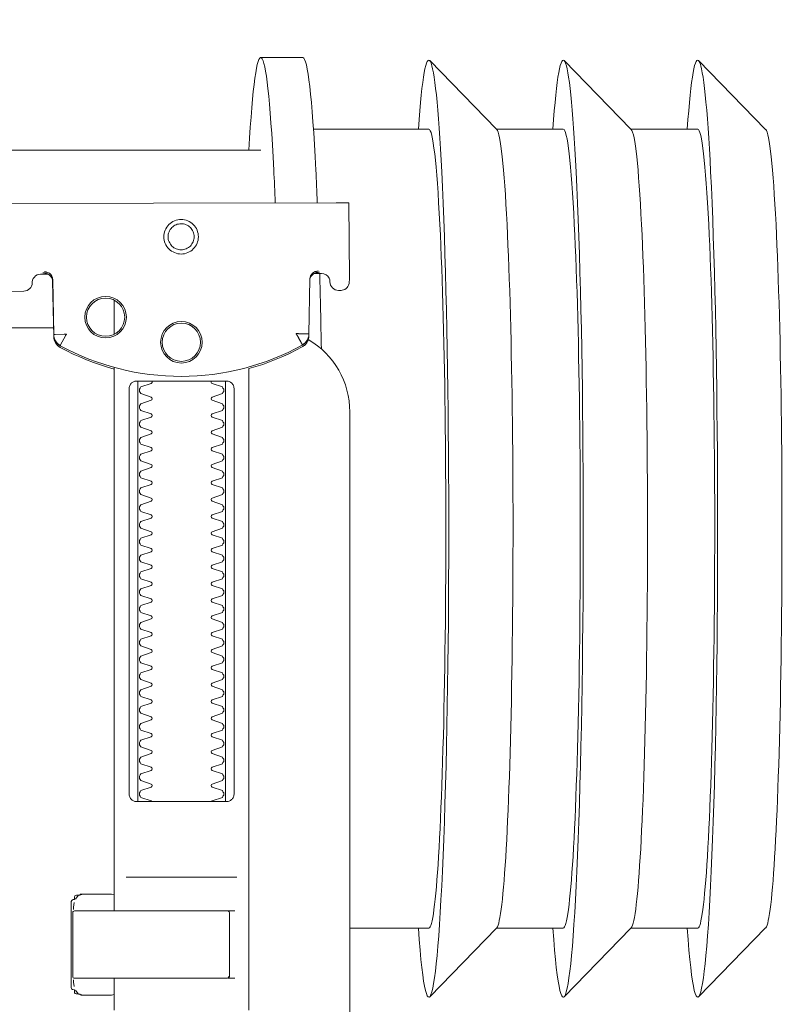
# Model space of a CAD drawing. Header units: millimetres. Extents: x -1893473 to 1546619, y -568027 to 942944.
# Tile 188 of 256: x 169673 to 169763, y -495802 to -495685. Entities that reach past the tile are written whole.
import ezdxf
from ezdxf.enums import TextEntityAlignment as Align

# ---------------------------------------------------------------- set-up
doc = ezdxf.new("R2010")
doc.units = ezdxf.units.MM
doc.header["$LTSCALE"] = 0.2
doc.layers.get('0').update_dxf_attribs({"lineweight": 0})
for name, color, linetype, lineweight in [('!! 0_Opis_pom', 9, 'Continuous', 13), ('!! 1_OPIS POM NOWE', 140, 'Continuous', 5), ('P-Opis nadproża', 150, 'Continuous', 9)]:
    doc.layers.add(name, color=color, linetype=linetype, lineweight=lineweight)
doc.layers.add('!!_@ wypos sanit nd', color=7, linetype='Continuous', lineweight=0, plot=False)
doc.styles.add('ARIAL', font='tahoma.ttf')

# ---------------------------------------------------------------- blocks, each defined once
blk = doc.blocks.new('A$C4ebe9e89')
for points in [[(-0.24944, 0.17326), (-0.24147, 0.18145)], [(-0.24136, 0.17331), (-0.23341, 0.17331), (-0.22548, 0.18145)], [(-0.22538, 0.17331), (-0.21743, 0.17331), (-0.2095, 0.18145)], [(-0.18941, 0.18181), (-0.19441, 0.18181)], [(-0.19567, 0.17331), (-0.20939, 0.17331)], [(-0.18941, 0.17081), (-0.04454, 0.17081), (-0.04035, 0.17071), (-0.03616, 0.17042), (-0.032, 0.16993), (-0.02786, 0.16925), (-0.02376, 0.16837), (-0.0197, 0.16731), (-0.0157, 0.16606), (-0.01176, 0.16462), (-0.00789, 0.163), (-0.0041, 0.1612), (-0.0004, 0.15923), (0.0032, 0.15708), (0.00671, 0.15478), (0.0101, 0.1523), (0.01337, 0.14968)], [(-0.19839, 0.16455), (-0.11148, 0.16437)], [(-0.19593, 0.15629), (-0.19608, 0.15629), (-0.19638, 0.15629), (-0.19593, 0.1562), (-0.19577, 0.15614), (-0.19563, 0.15605), (-0.19551, 0.15594), (-0.1954, 0.15581), (-0.19532, 0.15567), (-0.19526, 0.15551), (-0.19523, 0.15535)], [(-0.16479, 0.14865), (-0.16466, 0.1552), (-0.16464, 0.15536), (-0.1646, 0.15551), (-0.16454, 0.15566), (-0.16445, 0.15579), (-0.16435, 0.15591), (-0.16422, 0.15601), (-0.16408, 0.15609), (-0.16394, 0.15614), (-0.16348, 0.15622), (-0.1638, 0.15623), (-0.16395, 0.15623)], [(-0.172, 0.15297), (-0.172, 0.14892)], [(-0.172, 0.06856), (-0.172, 0.07236)], [(0.16493, 0.14968), (-0.16477, 0.14968)], [(-0.172, 0.14497), (-0.172, 0.08036)], [(-0.1852, 0.14236), (-0.1852, 0.09436)], [(-0.1748, 0.09436), (-0.1748, 0.14236)], [(-0.17342, 0.08436), (-0.18658, 0.08436)], [(-0.172, 0.0823), (-0.17167, 0.08236), (-0.1682, 0.08236), (-0.16809, 0.08236), (-0.16798, 0.08234), (-0.16789, 0.08225), (-0.16779, 0.08224), (-0.16762, 0.08223), (-0.16752, 0.08223), (-0.16741, 0.08221), (-0.1673, 0.08214), (-0.16725, 0.082), (-0.16725, 0.08174), (-0.16711, 0.08172), (-0.16701, 0.08168), (-0.16693, 0.08162), (-0.16687, 0.08148), (-0.16687, 0.07124), (-0.16691, 0.07111), (-0.16701, 0.07103), (-0.16725, 0.07098), (-0.16725, 0.07071), (-0.16728, 0.07061), (-0.16735, 0.07054), (-0.16746, 0.0705), (-0.16762, 0.07049), (-0.16775, 0.07048), (-0.16789, 0.07046), (-0.16797, 0.07039), (-0.16807, 0.07036), (-0.1682, 0.07036), (-0.17167, 0.07036), (-0.172, 0.07041)], [(-0.16829, 0.08235), (-0.16772, 0.08221), (-0.16738, 0.08176)], [(-0.16723, 0.08135), (-0.16714, 0.08082), (-0.16713, 0.08055)], [(-0.18633, 0.08036), (-0.17526, 0.08036), (-0.17367, 0.08036)], [(-0.24944, 0.07835), (-0.24147, 0.07016)], [(-0.24136, 0.07831), (-0.23341, 0.07831), (-0.22548, 0.07016)], [(-0.22538, 0.07831), (-0.21743, 0.07831), (-0.2095, 0.07016)], [(-0.2, 0.07831), (-0.20939, 0.07831)], [(-0.18633, 0.07236), (-0.1855, 0.07236), (-0.18567, 0.07246), (-0.1857, 0.07256)], [(-0.16713, 0.07216), (-0.16714, 0.0719), (-0.16723, 0.07137)], [(-0.16738, 0.07096), (-0.16772, 0.07051), (-0.16829, 0.07036)]]:
    blk.add_lwpolyline(points)
for points in [[(-0.19989, 0.16454), (-0.19995, 0.15554, 0.009369), (-0.19993, 0.15511), (-0.19991, 0.15494), (-0.19986, 0.15477), (-0.19978, 0.15461), (-0.19968, 0.15447), (-0.19955, 0.15435), (-0.1994, 0.15426), (-0.19924, 0.15419), (-0.19907, 0.15415), (-0.19895, 0.15414), (-0.1988, 0.15414)], [(-0.16412, 0.15607), (-0.16324, 0.15607), (-0.16303, 0.15604), (-0.16282, 0.15598), (-0.16264, 0.15587), (-0.16249, 0.15572), (-0.16236, 0.15555), (-0.16228, 0.15535), (-0.16224, 0.15515, 0.002299), (-0.16224, 0.15503, 0.40455), (-0.16124, 0.15406), (-0.11145, 0.15396)], [(-0.19576, 0.15613), (-0.19665, 0.15613, 0.282591), (-0.19753, 0.15558), (-0.19757, 0.15549), (-0.19761, 0.15538), (-0.19763, 0.15529), (-0.19764, 0.15514, -0.415352), (-0.19864, 0.15414)], [(-0.19623, 0.15644), (-0.19587, 0.15638), (-0.19555, 0.15617), (-0.19533, 0.15585), (-0.19523, 0.1555), (-0.19513, 0.14894), (-0.19513, 0.14888, 0.265347), (-0.19435, 0.14762, 0.125711), (-0.17997, 0.14391, 0.125711), (-0.16558, 0.14756, 0.26954), (-0.16479, 0.14885), (-0.16467, 0.1554), (-0.16464, 0.15562), (-0.16456, 0.15583), (-0.16444, 0.15601), (-0.16428, 0.15617), (-0.16409, 0.15628), (-0.16388, 0.15635), (-0.16368, 0.15638)], [(-0.19512, 0.14869), (-0.19511, 0.1485), (-0.19509, 0.1484), (-0.19506, 0.1483), (-0.19503, 0.1482), (-0.19498, 0.1481), (-0.19493, 0.148), (-0.19488, 0.14791), (-0.19482, 0.14782), (-0.19475, 0.14774), (-0.19467, 0.14766), (-0.1946, 0.14759), (-0.19451, 0.14753), (-0.19443, 0.14747), (-0.19434, 0.14742), (-0.19358, 0.14701), (-0.19281, 0.14663), (-0.19203, 0.14628), (-0.19124, 0.14594), (-0.19044, 0.14563), (-0.18964, 0.14534), (-0.18882, 0.14507), (-0.188, 0.14483), (-0.188, 0.06856, 0.414214)], [(-0.15993, 0.04968), (-0.17248, 0.04968, 0.405519), (-0.172, 0.05018), (-0.172, 0.05088, 0.414214), (-0.1725, 0.05138), (-0.1875, 0.05138, 0.414214), (-0.188, 0.05088), (-0.188, 0.05018, 0.405519), (-0.18751, 0.04968), (-0.19, 0.04968, -0.414214), (-0.2, 0.05968), (-0.2, 0.13968, -0.266001), (-0.19506, 0.1483)], [(-0.172, 0.14478), (-0.17117, 0.14502), (-0.17034, 0.14528), (-0.16952, 0.14557), (-0.16871, 0.14588), (-0.16791, 0.14622), (-0.16712, 0.14657), (-0.16635, 0.14695), (-0.16558, 0.14736), (-0.16557, 0.14736, 0.269546), (-0.16479, 0.14865)], [(-0.18353, 0.09336, 0.182836), (-0.18364, 0.09345), (-0.18485, 0.09386, 0.050055), (-0.185, 0.09412), (-0.185, 0.0944, 0.050055), (-0.18485, 0.09466), (-0.18364, 0.09507, 0.719897), (-0.18364, 0.09545), (-0.18485, 0.09586, 0.050055), (-0.185, 0.09612), (-0.185, 0.0964, 0.050055), (-0.18485, 0.09666), (-0.18364, 0.09707, 0.719897), (-0.18364, 0.09745), (-0.18485, 0.09786, 0.050055), (-0.185, 0.09812), (-0.185, 0.0984, 0.050055), (-0.18485, 0.09866), (-0.18364, 0.09907, 0.719897), (-0.18364, 0.09945), (-0.18485, 0.09986, 0.050055), (-0.185, 0.10012), (-0.185, 0.1004, 0.050055), (-0.18485, 0.10066), (-0.18364, 0.10107, 0.719897), (-0.18364, 0.10145), (-0.18485, 0.10186, 0.050055), (-0.185, 0.10212), (-0.185, 0.1024, 0.050055), (-0.18485, 0.10266), (-0.18364, 0.10307, 0.719897), (-0.18364, 0.10345), (-0.18485, 0.10386, 0.050055), (-0.185, 0.10412), (-0.185, 0.1044, 0.050055), (-0.18485, 0.10466), (-0.18364, 0.10507, 0.719897), (-0.18364, 0.10545), (-0.18485, 0.10586, 0.050055), (-0.185, 0.10612), (-0.185, 0.1064, 0.050055), (-0.18485, 0.10666), (-0.18364, 0.10707, 0.719897), (-0.18364, 0.10745), (-0.18485, 0.10786, 0.050055), (-0.185, 0.10812), (-0.185, 0.1084, 0.050055), (-0.18485, 0.10866), (-0.18364, 0.10907, 0.719897), (-0.18364, 0.10945), (-0.18485, 0.10986, 0.050055), (-0.185, 0.11012), (-0.185, 0.1104, 0.050055), (-0.18485, 0.11066), (-0.18364, 0.11107, 0.719897), (-0.18364, 0.11145), (-0.18485, 0.11186, 0.050055), (-0.185, 0.11212), (-0.185, 0.1124, 0.050055), (-0.18485, 0.11266), (-0.18364, 0.11307, 0.719897), (-0.18364, 0.11345), (-0.18485, 0.11386, 0.050055), (-0.185, 0.11412), (-0.185, 0.1144, 0.050055), (-0.18485, 0.11466), (-0.18364, 0.11507, 0.719897), (-0.18364, 0.11545), (-0.18485, 0.11586, 0.050055), (-0.185, 0.11612), (-0.185, 0.1164, 0.050055), (-0.18485, 0.11666), (-0.18364, 0.11707, 0.719897), (-0.18364, 0.11745), (-0.18485, 0.11786, 0.050055), (-0.185, 0.11812), (-0.185, 0.1184, 0.050055), (-0.18485, 0.11866), (-0.18364, 0.11907, 0.719897), (-0.18364, 0.11945), (-0.18485, 0.11986, 0.050055), (-0.185, 0.12012), (-0.185, 0.1204, 0.050055), (-0.18485, 0.12066), (-0.18364, 0.12107, 0.719897), (-0.18364, 0.12145), (-0.18485, 0.12186, 0.050055), (-0.185, 0.12212), (-0.185, 0.1224, 0.050055), (-0.18485, 0.12266), (-0.18364, 0.12307, 0.719897), (-0.18364, 0.12345), (-0.18485, 0.12386, 0.050055), (-0.185, 0.12412), (-0.185, 0.1244, 0.050055), (-0.18485, 0.12466), (-0.18364, 0.12507, 0.719897), (-0.18364, 0.12545), (-0.18485, 0.12586, 0.050055), (-0.185, 0.12612), (-0.185, 0.1264, 0.050055), (-0.18485, 0.12666), (-0.18364, 0.12707, 0.719897), (-0.18364, 0.12745), (-0.18485, 0.12786, 0.050055), (-0.185, 0.12812), (-0.185, 0.1284, 0.050055), (-0.18485, 0.12866), (-0.18364, 0.12907, 0.719897), (-0.18364, 0.12945), (-0.18485, 0.12986, 0.050055), (-0.185, 0.13012), (-0.185, 0.1304, 0.050055), (-0.18485, 0.13066), (-0.18364, 0.13107, 0.719897), (-0.18364, 0.13145), (-0.18485, 0.13186, 0.050055), (-0.185, 0.13212), (-0.185, 0.1324, 0.050055), (-0.18485, 0.13266), (-0.18364, 0.13307, 0.719897), (-0.18364, 0.13345), (-0.18485, 0.13386, 0.050055), (-0.185, 0.13412), (-0.185, 0.1344, 0.050055), (-0.18485, 0.13466), (-0.18364, 0.13507, 0.719897), (-0.18364, 0.13545), (-0.18485, 0.13586, 0.050055), (-0.185, 0.13612), (-0.185, 0.1364, 0.050055), (-0.18485, 0.13666), (-0.18364, 0.13707, 0.719897), (-0.18364, 0.13745), (-0.18485, 0.13786, 0.050055), (-0.185, 0.13812), (-0.185, 0.1384, 0.050055), (-0.18485, 0.13866), (-0.18364, 0.13907, 0.719897), (-0.18364, 0.13945), (-0.18485, 0.13986, 0.050055), (-0.185, 0.14012), (-0.185, 0.1404, 0.050055), (-0.18485, 0.14066), (-0.18364, 0.14107, 0.719897), (-0.18364, 0.14145), (-0.18485, 0.14186, 0.050055), (-0.185, 0.14212), (-0.185, 0.1424, 0.050055), (-0.18485, 0.14266), (-0.18364, 0.14307, 0.474594), (-0.18353, 0.14336)], [(-0.17647, 0.14336, 0.474594), (-0.17636, 0.14307), (-0.17514, 0.14266, 0.050055), (-0.175, 0.1424), (-0.175, 0.14212, 0.050055), (-0.17514, 0.14186), (-0.17636, 0.14145, 0.719897), (-0.17636, 0.14107), (-0.17514, 0.14066, 0.050055), (-0.175, 0.1404), (-0.175, 0.14012, 0.050055), (-0.17514, 0.13986), (-0.17636, 0.13945, 0.719897), (-0.17636, 0.13907), (-0.17514, 0.13866, 0.050055), (-0.175, 0.1384), (-0.175, 0.13812, 0.050055), (-0.17514, 0.13786), (-0.17636, 0.13745, 0.719897), (-0.17636, 0.13707), (-0.17514, 0.13666, 0.050055), (-0.175, 0.1364), (-0.175, 0.13612, 0.050055), (-0.17514, 0.13586), (-0.17636, 0.13545, 0.719897), (-0.17636, 0.13507), (-0.17514, 0.13466, 0.050055), (-0.175, 0.1344), (-0.175, 0.13412, 0.050055), (-0.17514, 0.13386), (-0.17636, 0.13345, 0.719897), (-0.17636, 0.13307), (-0.17514, 0.13266, 0.050055), (-0.175, 0.1324), (-0.175, 0.13212, 0.050055), (-0.17514, 0.13186), (-0.17636, 0.13145, 0.719897), (-0.17636, 0.13107), (-0.17514, 0.13066, 0.050055), (-0.175, 0.1304), (-0.175, 0.13012, 0.050055), (-0.17514, 0.12986), (-0.17636, 0.12945, 0.719897), (-0.17636, 0.12907), (-0.17514, 0.12866, 0.050055), (-0.175, 0.1284), (-0.175, 0.12812, 0.050055), (-0.17514, 0.12786), (-0.17636, 0.12745, 0.719897), (-0.17636, 0.12707), (-0.17514, 0.12666, 0.050055), (-0.175, 0.1264), (-0.175, 0.12612, 0.050055), (-0.17514, 0.12586), (-0.17636, 0.12545, 0.719897), (-0.17636, 0.12507), (-0.17514, 0.12466, 0.050055), (-0.175, 0.1244), (-0.175, 0.12412, 0.050055), (-0.17514, 0.12386), (-0.17636, 0.12345, 0.719897), (-0.17636, 0.12307), (-0.17514, 0.12266, 0.050055), (-0.175, 0.1224), (-0.175, 0.12212, 0.050055), (-0.17514, 0.12186), (-0.17636, 0.12145, 0.719897), (-0.17636, 0.12107), (-0.17514, 0.12066, 0.050055), (-0.175, 0.1204), (-0.175, 0.12012, 0.050055), (-0.17514, 0.11986), (-0.17636, 0.11945, 0.719897), (-0.17636, 0.11907), (-0.17514, 0.11866, 0.050055), (-0.175, 0.1184), (-0.175, 0.11812, 0.050055), (-0.17514, 0.11786), (-0.17636, 0.11745, 0.719897), (-0.17636, 0.11707), (-0.17514, 0.11666, 0.050055), (-0.175, 0.1164), (-0.175, 0.11612, 0.050055), (-0.17514, 0.11586), (-0.17636, 0.11545, 0.719897), (-0.17636, 0.11507), (-0.17514, 0.11466, 0.050055), (-0.175, 0.1144), (-0.175, 0.11412, 0.050055), (-0.17514, 0.11386), (-0.17636, 0.11345, 0.719897), (-0.17636, 0.11307), (-0.17514, 0.11266, 0.050055), (-0.175, 0.1124), (-0.175, 0.11212, 0.050055), (-0.17514, 0.11186), (-0.17636, 0.11145, 0.719897), (-0.17636, 0.11107), (-0.17514, 0.11066, 0.050055), (-0.175, 0.1104), (-0.175, 0.11012, 0.050055), (-0.17514, 0.10986), (-0.17636, 0.10945, 0.719897), (-0.17636, 0.10907), (-0.17514, 0.10866, 0.050055), (-0.175, 0.1084), (-0.175, 0.10812, 0.050055), (-0.17514, 0.10786), (-0.17636, 0.10745, 0.719897), (-0.17636, 0.10707), (-0.17514, 0.10666, 0.050055), (-0.175, 0.1064), (-0.175, 0.10612, 0.050055), (-0.17514, 0.10586), (-0.17636, 0.10545, 0.719897), (-0.17636, 0.10507), (-0.17514, 0.10466, 0.050055), (-0.175, 0.1044), (-0.175, 0.10412, 0.050055), (-0.17514, 0.10386), (-0.17636, 0.10345, 0.719897), (-0.17636, 0.10307), (-0.17514, 0.10266, 0.050055), (-0.175, 0.1024), (-0.175, 0.10212, 0.050055), (-0.17514, 0.10186), (-0.17636, 0.10145, 0.719897), (-0.17636, 0.10107), (-0.17514, 0.10066, 0.050055), (-0.175, 0.1004), (-0.175, 0.10012, 0.050055), (-0.17514, 0.09986), (-0.17636, 0.09945, 0.719897), (-0.17636, 0.09907), (-0.17514, 0.09866, 0.050055), (-0.175, 0.0984), (-0.175, 0.09812, 0.050055), (-0.17514, 0.09786), (-0.17636, 0.09745, 0.719897), (-0.17636, 0.09707), (-0.17514, 0.09666, 0.050055), (-0.175, 0.0964), (-0.175, 0.09612, 0.050055), (-0.17514, 0.09586), (-0.17636, 0.09545, 0.719897), (-0.17636, 0.09507), (-0.17514, 0.09466, 0.050055), (-0.175, 0.0944), (-0.175, 0.09412, 0.050055), (-0.17514, 0.09386), (-0.17636, 0.09345, 0.182836), (-0.17647, 0.09336)], [(-0.1857, 0.08016), (-0.1857, 0.07256), (-0.1857, 0.08016), (-0.18567, 0.08026), (-0.18559, 0.08034), (-0.17695, 0.08036), (-0.16725, 0.08036, -0.414214), (-0.16705, 0.08016), (-0.16705, 0.07256, -0.414214), (-0.16725, 0.07236), (-0.18543, 0.07236), (-0.18553, 0.0724), (-0.18559, 0.07256)]]:
    blk.add_lwpolyline(points, format="xyb")
for points in [[(-0.17994, 0.16256), (-0.17974, 0.16255), (-0.17954, 0.16252), (-0.17934, 0.16247), (-0.17915, 0.1624), (-0.17897, 0.16231), (-0.1788, 0.16221), (-0.17864, 0.16209), (-0.17849, 0.16196), (-0.17836, 0.16181), (-0.17824, 0.16165), (-0.17813, 0.16147), (-0.17805, 0.16129), (-0.17798, 0.1611), (-0.17793, 0.16091), (-0.1779, 0.16071), (-0.17789, 0.16051), (-0.1779, 0.16031), (-0.17793, 0.16011), (-0.17798, 0.15991), (-0.17805, 0.15972), (-0.17814, 0.15954), (-0.17824, 0.15937), (-0.17836, 0.15921), (-0.1785, 0.15906), (-0.17865, 0.15893), (-0.17881, 0.15881), (-0.17898, 0.1587), (-0.17916, 0.15862), (-0.17935, 0.15855), (-0.17955, 0.1585), (-0.17975, 0.15847), (-0.17995, 0.15846), (-0.18015, 0.15847), (-0.18035, 0.1585), (-0.18054, 0.15855), (-0.18073, 0.15862), (-0.18091, 0.15871), (-0.18108, 0.15881), (-0.18124, 0.15893), (-0.18139, 0.15907), (-0.18153, 0.15922), (-0.18165, 0.15938), (-0.18175, 0.15955), (-0.18184, 0.15973), (-0.1819, 0.15992), (-0.18195, 0.16012), (-0.18198, 0.16031), (-0.18199, 0.16052), (-0.18198, 0.16072), (-0.18195, 0.16091), (-0.1819, 0.16111), (-0.18183, 0.1613), (-0.18175, 0.16148), (-0.18164, 0.16165), (-0.18152, 0.16181), (-0.18139, 0.16196), (-0.18124, 0.1621), (-0.18108, 0.16222), (-0.1809, 0.16232), (-0.18072, 0.1624), (-0.18053, 0.16247), (-0.18034, 0.16252), (-0.18014, 0.16255)], [(-0.17994, 0.16205), (-0.17979, 0.16205), (-0.17964, 0.16202), (-0.17949, 0.16199), (-0.17935, 0.16194), (-0.17921, 0.16187), (-0.17908, 0.16179), (-0.17896, 0.1617), (-0.17884, 0.1616), (-0.17874, 0.16149), (-0.17865, 0.16136), (-0.17857, 0.16123), (-0.17851, 0.1611), (-0.17846, 0.16095), (-0.17842, 0.1608), (-0.1784, 0.16065), (-0.17839, 0.1605), (-0.1784, 0.16035), (-0.17842, 0.1602), (-0.17846, 0.16005), (-0.17851, 0.15991), (-0.17858, 0.15977), (-0.17866, 0.15964), (-0.17875, 0.15952), (-0.17885, 0.15941), (-0.17896, 0.1593), (-0.17908, 0.15921), (-0.17921, 0.15914), (-0.17935, 0.15907), (-0.1795, 0.15902), (-0.17964, 0.15898), (-0.17979, 0.15896), (-0.17995, 0.15895), (-0.1801, 0.15896), (-0.18025, 0.15899), (-0.18039, 0.15902), (-0.18054, 0.15907), (-0.18067, 0.15914), (-0.18081, 0.15922), (-0.18093, 0.15931), (-0.18104, 0.15941), (-0.18114, 0.15952), (-0.18123, 0.15965), (-0.18131, 0.15978), (-0.18138, 0.15991), (-0.18143, 0.16006), (-0.18146, 0.16021), (-0.18148, 0.16036), (-0.18149, 0.16051), (-0.18148, 0.16066), (-0.18146, 0.16081), (-0.18142, 0.16096), (-0.18137, 0.1611), (-0.18131, 0.16124), (-0.18123, 0.16137), (-0.18114, 0.16149), (-0.18104, 0.1616), (-0.18092, 0.1617), (-0.1808, 0.1618), (-0.18067, 0.16187), (-0.18053, 0.16194), (-0.18039, 0.16199), (-0.18024, 0.16203), (-0.18009, 0.16205)], [(-0.17471, 0.14336), (-0.17462, 0.14336), (-0.17454, 0.14335), (-0.17445, 0.14333), (-0.17436, 0.14331), (-0.17428, 0.14327), (-0.1742, 0.14323), (-0.17413, 0.14318), (-0.17406, 0.14313), (-0.174, 0.14306), (-0.17394, 0.14299), (-0.17389, 0.1429), (-0.17384, 0.1428), (-0.1738, 0.1427), (-0.17378, 0.14259), (-0.17376, 0.14247), (-0.17375, 0.14236), (-0.17375, 0.09436), (-0.17376, 0.09424), (-0.17378, 0.09413), (-0.1738, 0.09402), (-0.17384, 0.09391), (-0.17389, 0.09382), (-0.17394, 0.09373), (-0.174, 0.09366), (-0.17406, 0.09359), (-0.17413, 0.09353), (-0.1742, 0.09349), (-0.17428, 0.09344), (-0.17436, 0.09341), (-0.17445, 0.09339), (-0.17454, 0.09337), (-0.17462, 0.09336), (-0.17471, 0.09336), (-0.18529, 0.09336), (-0.18538, 0.09336), (-0.18546, 0.09337), (-0.18555, 0.09339), (-0.18564, 0.09341), (-0.18572, 0.09344), (-0.1858, 0.09349), (-0.18587, 0.09353), (-0.18594, 0.09359), (-0.186, 0.09366), (-0.18606, 0.09373), (-0.18611, 0.09382), (-0.18616, 0.09391), (-0.1862, 0.09402), (-0.18622, 0.09413), (-0.18624, 0.09424), (-0.18624, 0.09436), (-0.18624, 0.14236), (-0.18624, 0.14247), (-0.18622, 0.14259), (-0.1862, 0.1427), (-0.18616, 0.1428), (-0.18611, 0.1429), (-0.18606, 0.14299), (-0.186, 0.14306), (-0.18594, 0.14313), (-0.18587, 0.14318), (-0.1858, 0.14323), (-0.18572, 0.14327), (-0.18564, 0.14331), (-0.18555, 0.14333), (-0.18546, 0.14335), (-0.18538, 0.14336), (-0.18529, 0.14336)]]:
    blk.add_lwpolyline(points, close=True)
for points in [[(-0.19435, 0.14766), (-0.19435, 0.14766), (-0.19435, 0.14766), (-0.19435, 0.14766), (-0.19435, 0.14766), (-0.19435, 0.14766), (-0.19434, 0.14766), (-0.19434, 0.14766), (-0.19434, 0.14766), (-0.19434, 0.14766), (-0.19434, 0.14766), (-0.19435, 0.14766), (-0.19435, 0.14766), (-0.19435, 0.14766), (-0.19435, 0.14766), (-0.19435, 0.14766), (-0.19435, 0.14766), (-0.19435, 0.14766), (-0.19435, 0.14766), (-0.19435, 0.14767), (-0.19435, 0.14767), (-0.19435, 0.14767), (-0.19435, 0.14767), (-0.19435, 0.14767), (-0.19435, 0.14767), (-0.19435, 0.14768), (-0.19434, 0.14768), (-0.19434, 0.14768), (-0.19434, 0.14769), (-0.19434, 0.14769), (-0.19433, 0.1477), (-0.19433, 0.1477), (-0.19433, 0.14771), (-0.19433, 0.14771), (-0.19433, 0.14772), (-0.19432, 0.14772), (-0.19432, 0.14773), (-0.19432, 0.14773), (-0.19431, 0.14774), (-0.19431, 0.14774), (-0.19431, 0.14775), (-0.1943, 0.14776), (-0.1943, 0.14776), (-0.1943, 0.14777), (-0.19429, 0.14778), (-0.19429, 0.14779), (-0.19428, 0.14779), (-0.19428, 0.1478), (-0.19428, 0.14781), (-0.19427, 0.14782), (-0.19427, 0.14783), (-0.19426, 0.14784), (-0.19426, 0.14784), (-0.19425, 0.14785), (-0.19425, 0.14786), (-0.19424, 0.14787), (-0.19424, 0.14788), (-0.19423, 0.14789), (-0.19423, 0.1479), (-0.19422, 0.14791), (-0.19421, 0.14792), (-0.19421, 0.14793), (-0.1942, 0.14794), (-0.1942, 0.14796), (-0.19419, 0.14797), (-0.19418, 0.14798), (-0.19418, 0.14799), (-0.19417, 0.148), (-0.19416, 0.14801), (-0.19416, 0.14803), (-0.19415, 0.14804), (-0.19414, 0.14806), (-0.19412, 0.14809), (-0.19411, 0.14812), (-0.19409, 0.14814), (-0.19408, 0.14817), (-0.19406, 0.1482), (-0.19405, 0.14823), (-0.19395, 0.14841), (-0.19393, 0.14844), (-0.19389, 0.14851), (-0.19388, 0.14854), (-0.19386, 0.14858), (-0.19384, 0.14861), (-0.19382, 0.14864), (-0.1938, 0.14868), (-0.19378, 0.14871), (-0.19376, 0.14875), (-0.19375, 0.14877), (-0.19375, 0.14878), (-0.19374, 0.14878), (-0.19373, 0.1488), (-0.19373, 0.14881), (-0.19372, 0.14882), (-0.19372, 0.14883), (-0.19371, 0.14884), (-0.19371, 0.14885), (-0.1937, 0.14885), (-0.1937, 0.14886), (-0.1937, 0.14886), (-0.1937, 0.14886), (-0.1937, 0.14887), (-0.1937, 0.14887), (-0.19369, 0.14888), (-0.19369, 0.14889), (-0.19369, 0.14889), (-0.19368, 0.1489), (-0.19368, 0.1489), (-0.19368, 0.1489), (-0.19368, 0.14891), (-0.19367, 0.14891), (-0.19367, 0.14892), (-0.19366, 0.14892), (-0.19366, 0.14892), (-0.19365, 0.14893), (-0.19365, 0.14893), (-0.19364, 0.14894), (-0.19364, 0.14894), (-0.19364, 0.14894), (-0.19363, 0.14895), (-0.19363, 0.14895), (-0.19363, 0.14896), (-0.19363, 0.14896), (-0.19363, 0.14896), (-0.19363, 0.14897), (-0.19363, 0.14897), (-0.19363, 0.14898), (-0.19363, 0.14898), (-0.19363, 0.14899), (-0.19363, 0.14899), (-0.19364, 0.14899), (-0.19364, 0.149), (-0.19364, 0.149), (-0.19364, 0.149), (-0.19365, 0.149), (-0.19365, 0.149), (-0.19365, 0.149), (-0.19365, 0.149), (-0.19365, 0.149), (-0.19365, 0.149), (-0.19366, 0.149), (-0.19366, 0.149), (-0.19366, 0.149), (-0.19366, 0.149), (-0.19366, 0.149), (-0.19367, 0.149), (-0.19367, 0.149), (-0.19367, 0.149), (-0.19367, 0.149), (-0.19368, 0.149), (-0.19368, 0.149), (-0.19368, 0.149), (-0.19369, 0.149), (-0.19369, 0.14899), (-0.1937, 0.14899), (-0.1937, 0.14899), (-0.1937, 0.14899), (-0.19371, 0.14899), (-0.19371, 0.14899), (-0.19371, 0.14899), (-0.19372, 0.14898), (-0.19372, 0.14898), (-0.19373, 0.14898), (-0.19373, 0.14898), (-0.19373, 0.14898), (-0.19374, 0.14898), (-0.19374, 0.14898), (-0.19375, 0.14898), (-0.19375, 0.14899), (-0.19376, 0.14899), (-0.19376, 0.14899), (-0.19376, 0.14899), (-0.19377, 0.14899), (-0.19377, 0.14899), (-0.19377, 0.14899), (-0.19378, 0.14899), (-0.19378, 0.14899), (-0.19378, 0.14899), (-0.19378, 0.14899), (-0.19378, 0.14899), (-0.19379, 0.14899), (-0.19379, 0.14899), (-0.19379, 0.14899), (-0.1938, 0.14899), (-0.1938, 0.14899), (-0.19381, 0.14899), (-0.19381, 0.14899), (-0.19382, 0.14899), (-0.19382, 0.14899), (-0.19383, 0.14899), (-0.19384, 0.14899), (-0.19385, 0.14899), (-0.19385, 0.14899), (-0.19386, 0.14899), (-0.19387, 0.14899), (-0.19388, 0.14899), (-0.19388, 0.14899), (-0.19389, 0.14898), (-0.1939, 0.14898), (-0.19391, 0.14898), (-0.19392, 0.14898), (-0.19397, 0.14898), (-0.19398, 0.14898), (-0.19399, 0.14898), (-0.194, 0.14898), (-0.19401, 0.14898), (-0.19402, 0.14898), (-0.19403, 0.14898), (-0.19404, 0.14898), (-0.19406, 0.14898), (-0.19407, 0.14898), (-0.19408, 0.14898), (-0.19409, 0.14898), (-0.1941, 0.14898), (-0.19411, 0.14898), (-0.19416, 0.14898), (-0.19419, 0.14898), (-0.19421, 0.14898), (-0.19424, 0.14898), (-0.19426, 0.14898), (-0.19428, 0.14898), (-0.19431, 0.14898), (-0.19433, 0.14898), (-0.19435, 0.14898), (-0.19438, 0.14897), (-0.19455, 0.14897), (-0.19457, 0.14897), (-0.19459, 0.14897), (-0.19461, 0.14897), (-0.19463, 0.14897), (-0.19464, 0.14897), (-0.19465, 0.14897), (-0.19466, 0.14897), (-0.19467, 0.14897), (-0.19468, 0.14897), (-0.19469, 0.14897), (-0.1947, 0.14897), (-0.19471, 0.14897), (-0.19472, 0.14897), (-0.19473, 0.14897), (-0.19473, 0.14897), (-0.19474, 0.14897), (-0.19475, 0.14897), (-0.19476, 0.14897), (-0.19477, 0.14897), (-0.19478, 0.14897), (-0.19479, 0.14897), (-0.19479, 0.14897), (-0.1948, 0.14897), (-0.19481, 0.14897), (-0.19482, 0.14896), (-0.19483, 0.14896), (-0.19483, 0.14896), (-0.19484, 0.14896), (-0.19485, 0.14896), (-0.19486, 0.14896), (-0.19486, 0.14896), (-0.19487, 0.14896), (-0.19488, 0.14896), (-0.19489, 0.14896), (-0.19489, 0.14896), (-0.1949, 0.14896), (-0.19491, 0.14896), (-0.19491, 0.14896), (-0.19492, 0.14896), (-0.19493, 0.14896), (-0.19493, 0.14896), (-0.19494, 0.14896), (-0.19495, 0.14896), (-0.19495, 0.14896), (-0.19496, 0.14896), (-0.19497, 0.14896), (-0.19498, 0.14896), (-0.19499, 0.14896), (-0.19499, 0.14896), (-0.195, 0.14896), (-0.19501, 0.14896), (-0.19501, 0.14896), (-0.19502, 0.14896), (-0.19502, 0.14896), (-0.19503, 0.14896), (-0.19503, 0.14896), (-0.19504, 0.14896), (-0.19504, 0.14896), (-0.19504, 0.14896), (-0.19505, 0.14896), (-0.19505, 0.14896), (-0.19506, 0.14896), (-0.19506, 0.14896), (-0.19506, 0.14896), (-0.19507, 0.14896), (-0.19507, 0.14896), (-0.19508, 0.14896), (-0.19508, 0.14896), (-0.19508, 0.14896), (-0.19509, 0.14896), (-0.19509, 0.14896), (-0.19509, 0.14896), (-0.1951, 0.14896), (-0.1951, 0.14896), (-0.1951, 0.14896), (-0.1951, 0.14896), (-0.19511, 0.14896), (-0.19511, 0.14896), (-0.19511, 0.14896), (-0.19511, 0.14896), (-0.19511, 0.14896), (-0.19512, 0.14896), (-0.19512, 0.14896), (-0.19512, 0.14896), (-0.19512, 0.14896), (-0.19512, 0.14896), (-0.19512, 0.14896), (-0.19512, 0.14895), (-0.19513, 0.14895), (-0.19513, 0.14895), (-0.19513, 0.14895), (-0.19513, 0.14895), (-0.19513, 0.14895), (-0.19513, 0.14895), (-0.19513, 0.14895), (-0.19513, 0.14895), (-0.19513, 0.14895), (-0.19513, 0.14895), (-0.19513, 0.14895), (-0.19513, 0.14895), (-0.19513, 0.14895), (-0.19513, 0.14895), (-0.19513, 0.14896), (-0.19513, 0.14896), (-0.19513, 0.14896), (-0.19513, 0.14896), (-0.19513, 0.14896), (-0.19513, 0.14896), (-0.19513, 0.14896), (-0.19513, 0.14896), (-0.19513, 0.14896), (-0.19513, 0.14896), (-0.19513, 0.14896), (-0.19513, 0.14896), (-0.19513, 0.14896), (-0.19513, 0.14896), (-0.19513, 0.14896), (-0.19513, 0.14895), (-0.19513, 0.14895, 0.269547)], [(-0.1648, 0.14889), (-0.16481, 0.14889), (-0.16484, 0.1489), (-0.16497, 0.1489), (-0.16603, 0.14893), (-0.16612, 0.14893), (-0.16616, 0.14893), (-0.1662, 0.14893), (-0.16623, 0.14894), (-0.16627, 0.14895), (-0.1663, 0.14893), (-0.1663, 0.1489), (-0.16627, 0.14888), (-0.16625, 0.14885), (-0.16623, 0.14881), (-0.16621, 0.14878), (-0.16619, 0.14875), (-0.16561, 0.14767), (-0.16559, 0.14763), (-0.16558, 0.1476, 0.269546)]]:
    blk.add_lwpolyline(points, format="xyb", close=True)
for centre, radius in [((-0.17096, 0.15095), 0.00247), ((-0.17096, 0.15095), 0.00227), ((-0.17997, 0.14797), 0.00247), ((-0.17997, 0.14797), 0.00227)]:
    blk.add_circle(centre, radius)
for centre, major_axis, ratio, start_param, end_param in [((-0.18941, 0.12581), (0, 0.056), 0.04256, 5.645661, 6.988802), ((-0.24136, 0.12581), (0, 0.0557), 0.04256, 5.733752, 6.988802), ((-0.22538, 0.12581), (0, 0.0557), 0.04256, 5.733752, 6.988802), ((-0.20939, 0.12581), (0, 0.0557), 0.04256, 5.733752, 6.988802), ((-0.19441, 0.12581), (0, 0.056), 0.04256, 0, 0.705617), ((-0.24936, 0.12581), (0, 0.0475), 0.04256, 0.043665, 0.705617), ((-0.24136, 0.12581), (0, 0.0475), 0.04256, 0, 0.705617), ((-0.23337, 0.12581), (0, 0.0475), 0.04256, 0.043665, 0.705617), ((-0.22538, 0.12581), (0, 0.0475), 0.04256, 0, 0.705617), ((-0.21738, 0.12581), (0, 0.0475), 0.04256, 0.043665, 0.705617), ((-0.20939, 0.12581), (0, 0.0475), 0.04256, 0, 0.705617), ((-0.24136, 0.12581), (0, 0.0557), 0.04256, 0.705617, 3.691026), ((-0.22538, 0.12581), (0, 0.0557), 0.04256, 0.705617, 3.691026), ((-0.20939, 0.12581), (0, 0.0557), 0.04256, 0.705617, 3.691026), ((-0.19441, 0.12581), (0, 0.056), 0.04256, 0.705617, 0.806963), ((-0.18941, 0.12581), (0, 0.056), 0.04256, 0.705617, 0.807212), ((-0.19839, 0.16453), (-0.0015, 0), 0.008726, 4.712674, 6.283151), ((-0.24936, 0.12581), (0, 0.0475), 0.04256, 0.705617, 3.097928), ((-0.24136, 0.12581), (0, 0.0475), 0.04256, 0.705617, 3.141593), ((-0.23337, 0.12581), (0, 0.0475), 0.04256, 0.705617, 3.097928), ((-0.22538, 0.12581), (0, 0.0475), 0.04256, 0.705617, 3.141593), ((-0.21738, 0.12581), (0, 0.0475), 0.04256, 0.705617, 3.097928), ((-0.20939, 0.12581), (0, 0.0475), 0.04256, 0.705617, 3.141593), ((-0.19663, 0.15713), (-0.000002, -0.001), 0.000289, 6.274459, 6.283185), ((-0.19441, 0.12581), (0, 0.056), 0.04256, 0.998527, 1.179108), ((-0.16324, 0.15707), (-0.000002, -0.001), 0.000289, 6.274459, 6.283185), ((-0.19879, 0.15514), (-0.000011, -0.001), 0.706875, 0, 0.012337), ((-0.19844, 0.15414), (-0.000501, 0.000001), 0.008726, 0.786107, 1.14947), ((-0.19864, 0.15514), (-0.000006, -0.001), 0.408573, 0, 0.00956), ((-0.19463, 0.14876), (-0.0005, -0.000008), 0.017454, 0, 0.000137), ((-0.16529, 0.14886), (0.0005, -0.00001), 0.000006, 6.282744, 6.283185), ((-0.1852, 0.14236), (0, 0.001), 0.000289, 4.712389, 6.283185), ((-0.1748, 0.14236), (0, -0.001), 0.000289, 1.570796, 3.141593), ((-0.1852, 0.09436), (0, -0.001), 0.000289, 0, 1.570796), ((-0.1748, 0.09436), (0, -0.001), 0.000289, 0, 1.570796), ((-0.16763, 0.08203), (0.000004, 0.0002), 0.133184, 0.00502, 0.005026), ((-0.16723, 0.08153), (0.000013, 0.0002), 0.223, 0.006306, 0.006351), ((-0.16763, 0.07069), (0.000004, -0.0002), 0.133184, 6.278107, 6.278112), ((-0.16723, 0.07118), (0.000013, -0.0002), 0.223, 6.276731, 6.276777)]:
    blk.add_ellipse(centre, major_axis=major_axis, ratio=ratio, start_param=start_param, end_param=end_param)
blk = doc.blocks.new('A$C2EB40A8D')
at = {"layer": '!!_@ wypos sanit nd', "xscale": -1000, "yscale": 1000, "zscale": 1000}
blk.add_blockref('A$C4ebe9e89', (5843.98841, -1469.95656), dxfattribs=at)
at = {"layer": '!! 0_Opis_pom', "ltscale": 0.7, "style": 'ARIAL'}
for tag, p in [('B1,21', (-891.77727, 31796.97458)), ('A1,16', (-13651.31084, 31587.95236)), ('B1,19', (-5798.61305, 31587.22944)), ('B1/17', (-9701.43347, 31565.05244)), ('1,23', (10805.41388, 31565.05244)), ('1,22', (4526.58954, 31507.65132)), ('A1,1', (-16866.13618, 31459.3792)), ('B1,18', (-7791.62894, 31330.08444)), ('B1,20', (-2961.4347, 31167.05787)), ('A1,6', (-19287.17717, 30923.71998)), ('B1,1', (14135.63445, 30913.92963)), ('B1,3', (17346.74696, 30023.81022)), ('B1,4', (29817.71501, 29157.67457)), ('A1,5', (-23454.5385, 28820.77901)), ('A1,2', (-17502.57721, 28602.57524)), ('B1,2D', (2616.16402, 28559.52261)), ('A1,15', (-13651.31084, 28261.46046)), ('B1,4', (29883.58177, 28158.35876)), ('B1,2B', (18801.54781, 27650.12382)), ('B1,2A', (13086.7373, 27376.04393)), ('A1,3', (-16846.27912, 25980.40356)), ('B1,8', (9089.53994, 25356.27639)), ('B1,6', (31915.87888, 23754.79829)), ('A1,4', (-24010.17576, 23559.17399)), ('B1,14', (-11621.32288, 23261.44183)), ('B1,13', (-3080.55208, 22924.09997)), ('B1,5', (29245.49088, 22896.69268)), ('B1,10', (3982.60923, 22874.21277)), ('B1,9', (5634.43488, 22623.92098)), ('B1,2C', (13327.26639, 22378.5328)), ('B1,7', (16398.41175, 22348.28836)), ('B1,11', (5553.20442, 20939.83877)), ('B1,12', (3693.27174, 20628.72148)), ('C1,3', (5969.08376, 16336.01084)), ('C1,2', (11955.93711, 11671.55655)), ('C1,1', (15659.17205, 11415.94196)), ('C1,4', (5140.00888, 9205.5831)), ('C1,5', (5680.4486, 6154.54995)), ('C1,10', (16327.05085, 6080.66085)), ('C1,9', (16526.57171, 3173.45283)), ('C1,6', (6367.37903, 2771.84181)), ('D0,18', (-1981.87701, -110.73158)), ('D0,7', (-13531.42299, -1159.67649)), ('C1,7', (7275.77161, -1303.00991)), ('D0,17', (2064.87671, -1345.69113)), ('D0,3', (-9324.21674, -1442.63631)), ('D0,6', (-17529.61851, -1957.37463)), ('D0,10', (-21369.4432, -2140.60378)), ('D,09', (-12990.08379, -2746.32902)), ('D0,2', (-5516.19514, -3101.87722)), ('D0,16', (2266.73061, -3284.15369)), ('D0,8', (-14357.79539, -3567.69719)), ('D0,5', (-10461.54478, -3629.26575)), ('D0,4', (-8396.53404, -4353.7937)), ('D0,15', (1974.41895, -5205.84774)), ('D0,1', (-5633.49598, -5662.48534)), ('D0,11', (-23334.09291, -6045.78706)), ('D0,12', (-22436.85763, -9302.9678)), ('D0,13', (-22436.85763, -11581.16526)), ('D0,14', (-13645.94445, -11884.57769))]:
    blk.add_attdef(tag, text='', height=119.68, dxfattribs=at).set_placement(p, align=Align.MIDDLE_CENTER)
at = {"layer": '!! 1_OPIS POM NOWE', "style": 'ARIAL'}
for tag, p in [('C1.7A', (7769.3756, 685.765)), ('C1.7C', (7655.80151, -2045.04756)), ('C1.8B', (10935.93068, -2107.41983)), ('C1.8A', (13897.39715, -2120.69016)), ('C1.7B', (8274.43201, -3270.18959)), ('E1.2', (16701.02923, -5331.07351)), ('E1.5E', (21974.23379, -5463.99012)), ('E1.5D', (24989.27391, -5785.36474)), ('E1.1', (8357.81567, -5851.01076)), ('E1.5C', (25222.53959, -6394.64172)), ('E1.5B', (27694.70831, -7009.86571)), ('E1.6', (5279.46063, -8141.28746)), ('E1.5A', (25547.9555, -8495.18994)), ('E1.5G', (23977.19473, -9792.46695)), ('E1.5F', (22414.7084, -9822.66389)), ('E1,4', (13935.69867, -10458.20073)), ('E1.5L', (28030.8296, -11267.7725)), ('E1.3', (5639.18862, -11994.01941)), ('E1.5H', (23988.49716, -12231.38049)), ('E1.5K', (27714.73934, -12977.98364)), ('E1.5I', (22290.68736, -13989.9049)), ('E1.5J', (27095.71534, -16088.17469))]:
    blk.add_attdef(tag, text='', height=119.68, dxfattribs=at).set_placement(p, align=Align.MIDDLE_CENTER)

msp = doc.modelspace()

# ---------------------------------------------------------------- block references
at = {"layer": 'P-Opis nadproża', "color": 4}
msp.add_blockref('A$C2EB40A8D', (163667.94092, -494401.63474), dxfattribs=at)

doc.saveas('drawing.dxf')
